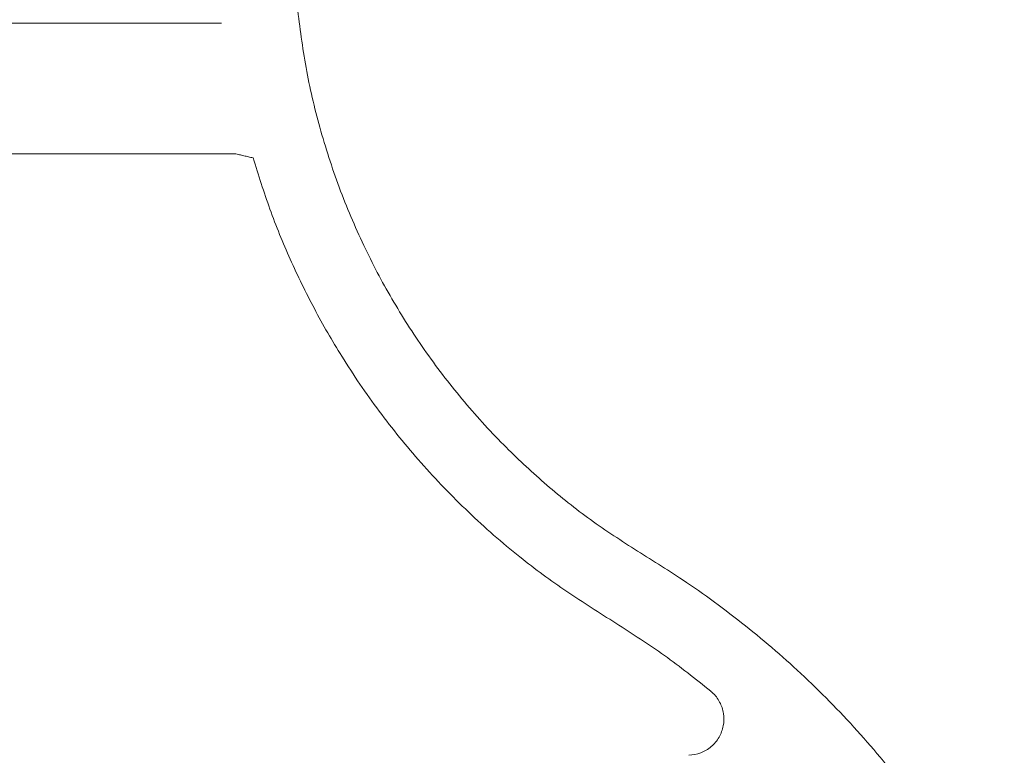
# Model space of a CAD drawing. Header units: millimetres. Extents: x 3780.828 to 3781.429, y 1874.468 to 1875.299.
# Tile 3 of 5: x 3781 to 3781.136, y 1874.7 to 1874.801. Entities that reach past the tile are written whole.
import ezdxf

# ---------------------------------------------------------------- set-up
doc = ezdxf.new("R2010")
doc.units = ezdxf.units.MM
doc.linetypes.add('SLD-Solid', pattern=[0])
doc.layers.add('SANINDUSA', color=3, linetype='Continuous')

msp = doc.modelspace()

# ---------------------------------------------------------------- linework, layer by layer
at = {"layer": 'SANINDUSA', "linetype": 'SLD-Solid', "lineweight": 15}
for p, q in [((3781.028065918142, 1874.800802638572), (3780.934929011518, 1874.800802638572)), ((3780.923421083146, 1874.782808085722), (3781.029914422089, 1874.782808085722))]:
    msp.add_line(p, q, dxfattribs=at)
for points, knots in [([(3781.038527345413, 1874.803027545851), (3781.038877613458, 1874.800234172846), (3781.039578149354, 1874.794647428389), (3781.041538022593, 1874.786334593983), (3781.044181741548, 1874.778131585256), (3781.047520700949, 1874.770231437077), (3781.051456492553, 1874.762759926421), (3781.055969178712, 1874.755679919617), (3781.061113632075, 1874.748943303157), (3781.066664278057, 1874.742825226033), (3781.072483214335, 1874.737395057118), (3781.078479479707, 1874.732541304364), (3781.084969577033, 1874.728288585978), (3781.092449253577, 1874.723675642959), (3781.100340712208, 1874.717880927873), (3781.108563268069, 1874.710762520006), (3781.116227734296, 1874.702893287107), (3781.12348518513, 1874.694020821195), (3781.13022304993, 1874.684217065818), (3781.134016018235, 1874.67696573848), (3781.13592102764, 1874.673323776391)], [0, 0, 0, 0, 0.0505159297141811, 0.1010318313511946, 0.1530668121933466, 0.205101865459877, 0.2548106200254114, 0.3045193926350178, 0.3556681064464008, 0.4068166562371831, 0.4526385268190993, 0.4984604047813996, 0.5451263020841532, 0.5918288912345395, 0.6562318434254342, 0.7206348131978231, 0.7869085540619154, 0.8531823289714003, 0.9262611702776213, 1, 1, 1, 1]), ([(3781.032427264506, 1874.782233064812), (3781.033168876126, 1874.779865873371), (3781.034652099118, 1874.775131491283), (3781.037495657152, 1874.768197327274), (3781.040793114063, 1874.761419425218), (3781.044840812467, 1874.754393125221), (3781.049706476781, 1874.747260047), (3781.055530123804, 1874.740077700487), (3781.062006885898, 1874.733354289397), (3781.068742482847, 1874.727435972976), (3781.07559867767, 1874.722396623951), (3781.082416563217, 1874.718138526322), (3781.08917156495, 1874.71377156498), (3781.093369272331, 1874.710441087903), (3781.095468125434, 1874.708775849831)], [0, 0, 0, 0, 0.07491136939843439, 0.1498227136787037, 0.2261487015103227, 0.3024746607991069, 0.3945858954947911, 0.4866970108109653, 0.5814884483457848, 0.6762798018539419, 0.7572226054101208, 0.8382195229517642, 0.9191097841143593, 1, 1, 1, 1]), ([(3781.09246657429, 1874.699916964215), (3781.093026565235, 1874.69999182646), (3781.094146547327, 1874.700141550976), (3781.095612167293, 1874.701055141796), (3781.096704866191, 1874.702363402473), (3781.097299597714, 1874.703969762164), (3781.097330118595, 1874.705680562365), (3781.09679181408, 1874.707302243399), (3781.096037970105, 1874.70828948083), (3781.095540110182, 1874.708714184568), (3781.095467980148, 1874.708775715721)], [0, 0, 0, 0, 0.1394865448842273, 0.2789731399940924, 0.4184551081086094, 0.5579320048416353, 0.6974069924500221, 0.8368846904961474, 0.9763678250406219, 1, 1, 1, 1])]:
    msp.add_open_spline(points, degree=3, knots=knots, dxfattribs=at)
msp.add_open_spline([(3781.029914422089, 1874.782808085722), (3781.032427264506, 1874.782233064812)], degree=1, dxfattribs=at)

doc.saveas('drawing.dxf')
